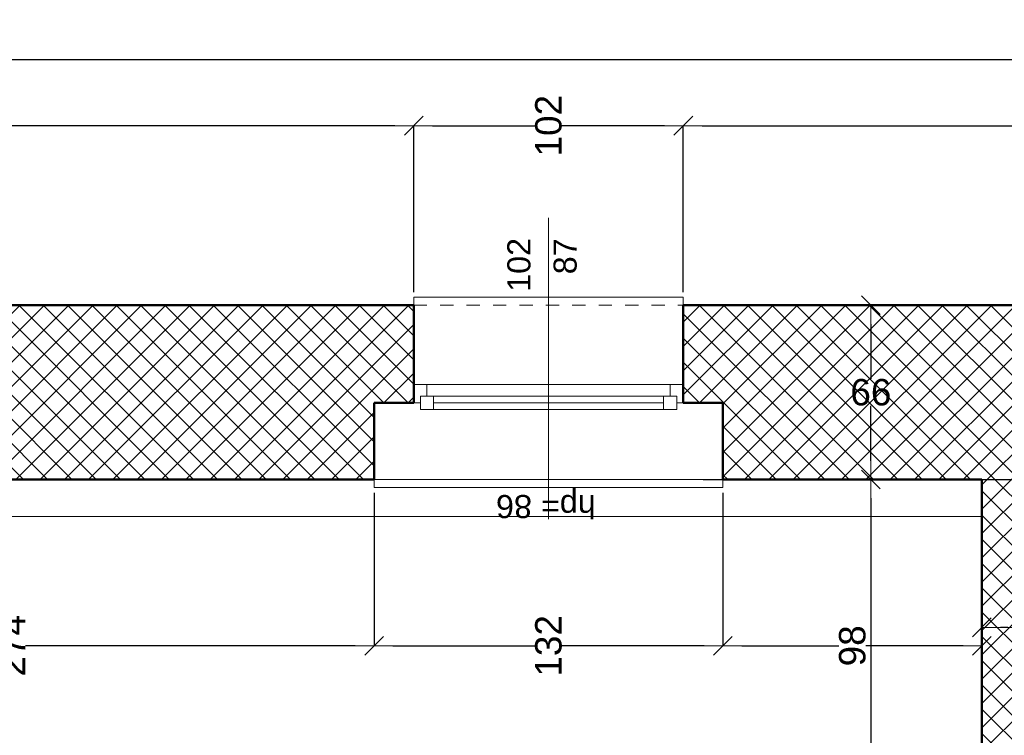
# Model space of a CAD drawing. Header units: millimetres. Extents: x 309006 to 595006, y -33000 to 67000.
# Tile 50 of 55: x 545201 to 548927, y 20343 to 23054. Entities that reach past the tile are written whole.
import ezdxf
from ezdxf.enums import TextEntityAlignment as Align

# ---------------------------------------------------------------- set-up
doc = ezdxf.new("R2010")
doc.units = ezdxf.units.MM
doc.header["$MEASUREMENT"] = 0
doc.linetypes.add('Przerywana 1_100', pattern=[100, 50, -50])
for name, color, linetype in [('Okna ArchiCADa', 7, 'Continuous'), ('Opisy', 7, 'Continuous'), ('Wymiary', 7, 'Continuous'), ('Znaczniki okien ArchiCADa', 7, 'Continuous'), ('Ściany', 7, 'Continuous')]:
    doc.layers.add(name, color=color, linetype=linetype)
for name, color, linetype, lineweight in [('Okna ArchiCADa_Nr_pióra__21', 7, 'Continuous', 50), ('Okna ArchiCADa_Nr_pióra__24', 7, 'Continuous', 5), ('Okna ArchiCADa_Nr_pióra__4', 7, 'Continuous', 20), ('Znaczniki okien ArchiCADa_Nr_pióra__5', 7, 'Continuous', 5), ('Ściany_Nr_pióra__21', 7, 'Continuous', 50), ('Ściany_Nr_pióra__3', 7, 'Continuous', 20)]:
    doc.layers.add(name, color=color, linetype=linetype, lineweight=lineweight)
doc.layers.add('Okna ArchiCADa_Nr_pióra__82', color=7, linetype='Continuous', lineweight=5, true_color=0x4b4b4b)
doc.layers.add('Ściany_Nr_pióra__102', color=7, linetype='Continuous', lineweight=5, true_color=0x8c8c8c)
doc.styles.add('GENERATED_STYLE_1', font='arial.ttf')
doc.dimstyles.new('GENERATED_STYLE__1', dxfattribs={"dimtxt": 100, "dimasz": 71.25, "dimexe": 0.18, "dimexo": 50, "dimgap": 0.09, "dimtad": 1, "dimdec": 0, "dimlfac": 0.1, "dimzin": 0, "dimdsep": 46, "dimtxsty": 'GENERATED_STYLE_1', "dimblk": 'ARROWHEAD_6', "dimblk1": 'ARROWHEAD_6', "dimblk2": 'ARROWHEAD_6', "dimcen": 0.09, "dimclrd": 7, "dimclre": 7, "dimclrt": 7, "dimazin": 0, "dimtfac": 1, "dimtdec": 4, "dimtmove": 0, "dimatfit": 3, "dimfxl": 1, "dimtolj": 1, "dimtzin": 0, "dimarcsym": 0})
doc.dimstyles.new('GENERATED_STYLE__2', dxfattribs={"dimtxt": 100, "dimasz": 71.25, "dimexe": 0.18, "dimexo": 50, "dimgap": 0.09, "dimtad": 1, "dimtih": 1, "dimtoh": 1, "dimdec": 0, "dimlfac": 0.1, "dimzin": 0, "dimdsep": 46, "dimtxsty": 'GENERATED_STYLE_1', "dimblk": 'ARROWHEAD_6', "dimblk1": 'ARROWHEAD_6', "dimblk2": 'ARROWHEAD_6', "dimcen": 0.09, "dimclrd": 7, "dimclre": 7, "dimclrt": 7, "dimazin": 0, "dimtfac": 1, "dimtdec": 4, "dimtmove": 0, "dimatfit": 3, "dimfxl": 1, "dimtolj": 1, "dimtzin": 0, "dimarcsym": 0})
pattern_1 = [(45, (0, 0), (-45.961939, 45.961939), []), (135, (0, 0), (45.961939, 45.961939), [])]

# ---------------------------------------------------------------- blocks, each defined once
blk = doc.blocks.new('Ściana_153', base_point=(290139, 12927.1))
at = {"layer": 'Ściany_Nr_pióra__102', "linetype": 'Continuous'}
h = blk.add_hatch(dxfattribs=at)
h.set_pattern_fill('Bloczki_betonowe', color=256, style=0, pattern_type=2)
h.set_pattern_definition(pattern_1)
h.paths.add_polyline_path([(290429, 12927.1), (293749, 12927.1), (293749, 13097.1), (290429, 13097.1)])
at = {"layer": 'Ściany_Nr_pióra__21', "linetype": 'Continuous', "flags": 128}
for points in [[(293749, 13097.1), (290429, 13097.1)], [(290429, 12927.1), (293749, 12927.1)]]:
    blk.add_lwpolyline(points, dxfattribs=at)
blk = doc.blocks.new('O1 rozwierane 13_3')
at = {"layer": 'Okna ArchiCADa_Nr_pióra__21', "linetype": 'Continuous'}
for p, q in [((-510, 0), (-510, -70)), ((510, 0), (510, -70))]:
    blk.add_line(p, q, dxfattribs=at)
at = {"layer": 'Okna ArchiCADa_Nr_pióra__24', "linetype": 'Continuous'}
for p, q in [((-510, 300), (-510, 330)), ((-510, 330), (510, 330)), ((510, 330), (510, 300)), ((460, 0), (-460, 0)), ((-435, -45), (435, -45)), ((-435, -70), (435, -70)), ((-435, -95), (435, -95)), ((-435, -95), (435, -95)), ((-660, -360), (-660, -390)), ((660, -390), (660, -360)), ((-660, -390), (660, -390))]:
    blk.add_line(p, q, dxfattribs=at)
at = {"layer": 'Okna ArchiCADa_Nr_pióra__4', "linetype": 'Continuous'}
for p, q in [((-460, 0), (-510, 0)), ((-460, -45), (-460, 0)), ((510, 0), (460, 0)), ((460, 0), (460, -45)), ((-510, -70), (-485, -70)), ((-485, -70), (-485, -45)), ((-485, -45), (-460, -45)), ((-435, -45), (-485, -45)), ((-485, -45), (-485, -95)), ((-435, -95), (-435, -45)), ((485, -45), (435, -45)), ((435, -45), (435, -95)), ((460, -45), (485, -45)), ((485, -45), (485, -70)), ((485, -95), (485, -45)), ((485, -70), (510, -70)), ((-485, -95), (-435, -95)), ((435, -95), (485, -95))]:
    blk.add_line(p, q, dxfattribs=at)
at = {"layer": 'Okna ArchiCADa_Nr_pióra__82', "linetype": 'Przerywana 1_100'}
for p, q in [((-510, 300), (510, 300)), ((-660, -360), (660, -360))]:
    blk.add_line(p, q, dxfattribs=at)
blk = doc.blocks.new('Znacznik O 13')
at = {"layer": 'Znaczniki okien ArchiCADa_Nr_pióra__5', "linetype": 'Continuous'}
blk.add_line((0, -991.25), (0, 150), dxfattribs=at)
at = {"layer": 'Znaczniki okien ArchiCADa_Nr_pióra__5', "style": 'GENERATED_STYLE_1'}
for tag, rotation, p in [('NedSizePref', 360, (-184.805, 38.6805)), ('AC_MarkerText_2', 270, (13.75, -682.2295)), ('AC_MarkerText_3', 270, (-161.25, -748.6295))]:
    blk.add_attdef(tag, text='', height=87.5, rotation=rotation, dxfattribs=at).set_placement(p, align=Align.BOTTOM_LEFT)
blk = doc.blocks.new('Ściana_158', base_point=(293729, 9467.1))
at = {"layer": 'Ściany_Nr_pióra__102', "linetype": 'Continuous'}
h = blk.add_hatch(dxfattribs=at)
h.set_pattern_fill('Bloczki_betonowe', color=256, style=0, pattern_type=2)
h.set_pattern_definition(pattern_1)
h.paths.add_polyline_path([(294409, 18937.1), (293749, 18937.1), (293749, 15397.1), (294039, 15397.1), (294039, 15247.1), (294109, 15247.1), (294409, 15247.1)])
h = blk.add_hatch(dxfattribs=at)
h.set_pattern_fill('Bloczki_betonowe', color=256, style=0, pattern_type=2)
h.set_pattern_definition(pattern_1)
h.paths.add_polyline_path([(293749, 9467.1), (294409, 9467.1), (294409, 14227.1), (294109, 14227.1), (294039, 14227.1), (294039, 14077.1), (293749, 14077.1)])
at = {"layer": 'Ściany_Nr_pióra__21', "linetype": 'Continuous'}
for p, q in [((294039, 15397.1), (293749, 15397.1)), ((294039, 15247.1), (294039, 15397.1)), ((294109, 15247.1), (294039, 15247.1)), ((294409, 15247.1), (294109, 15247.1)), ((294039, 14227.1), (294039, 14077.1)), ((294109, 14227.1), (294039, 14227.1)), ((294409, 14227.1), (294109, 14227.1)), ((294039, 14077.1), (293749, 14077.1))]:
    blk.add_line(p, q, dxfattribs=at)
at = {"layer": 'Ściany_Nr_pióra__21', "linetype": 'Continuous', "flags": 128}
for points in [[(294409, 15247.1), (294409, 18937.1)], [(293749, 18137.1), (293749, 15397.1)], [(294409, 9467.1), (294409, 14227.1)], [(293749, 14077.1), (293749, 13097.1)]]:
    blk.add_lwpolyline(points, dxfattribs=at)
at = {"layer": 'Okna ArchiCADa', "color": 251, "linetype": 'Continuous', "lineweight": 20, "true_color": 0x6a6a6a, "zscale": 1000, "rotation": 270}
blk.add_blockref('O1 rozwierane 13_3', (294109, 14737.1), dxfattribs=at)
at = {"layer": 'Znaczniki okien ArchiCADa'}
ref = blk.add_blockref('Znacznik O 13', (293749, 14737.1), dxfattribs=dict(at, rotation=90))
ref.add_attrib('NedSizePref', 'hp= 86', dxfattribs={"layer": 'Znaczniki okien ArchiCADa_Nr_pióra__5', "color": 7, "height": 87.5, "rotation": 90, "style": 'GENERATED_STYLE_1'}).set_placement((293716.5, 14558.5), align=Align.BOTTOM_LEFT)
ref.add_attrib('AC_MarkerText_2', '102', dxfattribs={"layer": 'Znaczniki okien ArchiCADa_Nr_pióra__5', "color": 7, "height": 87.5, "rotation": 360, "style": 'GENERATED_STYLE_1'}).set_placement((294459.8, 14779.4), align=Align.BOTTOM_LEFT)
ref.add_attrib('AC_MarkerText_3', '87', dxfattribs={"layer": 'Znaczniki okien ArchiCADa_Nr_pióra__5', "color": 7, "height": 87.5, "rotation": 360, "style": 'GENERATED_STYLE_1'}).set_placement((294526.2, 14604.4), align=Align.BOTTOM_LEFT)
blk = doc.blocks.new('ARROWHEAD_6')
at = {"color": 0, "linetype": 'Continuous', "lineweight": 0}
for p, q in [((0, 0), (-1, 0)), ((-0.5, -0.5), (0.5, 0.5))]:
    blk.add_line(p, q, dxfattribs=at)
blk = doc.blocks.new('*D1433')
at = {"layer": 'Defpoints', "color": 0}
for p in [(548842.5, 20752.1), (548842.5, 19497.1), (549012.5, 19497.1)]:
    blk.add_point(p, dxfattribs=at)
at = {"layer": 'Wymiary', "color": 7, "linetype": 'Continuous', "lineweight": -2}
for p, q in [((548842.5, 19547.1), (548842.5, 20752.3)), ((548941.2, 20752.1), (548913.7, 20752.1)), ((549012.5, 19547.1), (549012.5, 20752.3))]:
    blk.add_line(p, q, dxfattribs=at)
at = {"layer": 'Wymiary', "color": 7, "lineweight": -2, "xscale": 71.25, "yscale": 71.25, "zscale": 71.25, "rotation": 180}
blk.add_blockref('ARROWHEAD_6', (548842.5, 20752.1), dxfattribs=at)
at = {"layer": 'Wymiary', "color": 7, "lineweight": -2, "xscale": 71.25, "yscale": 71.25, "zscale": 71.25}
blk.add_blockref('ARROWHEAD_6', (549012.5, 20752.1), dxfattribs=at)
at = {"layer": 'Wymiary', "color": 7, "lineweight": 5, "insert": (549125.9, 20682.1), "char_height": 100, "attachment_point": 5, "rotation": 90, "style": 'GENERATED_STYLE_1'}
blk.add_mtext('\\A1;17', dxfattribs=at)
blk = doc.blocks.new('*D1434')
at = {"layer": 'Defpoints', "color": 0}
for p in [(547862.5, 21312.1), (547862.5, 20682.1), (548842.5, 19497.1)]:
    blk.add_point(p, dxfattribs=at)
at = {"layer": 'Wymiary', "color": 7, "linetype": 'Continuous', "lineweight": -2}
for p, q in [((547862.5, 21262.1), (547862.5, 20681.9)), ((547933.7, 20682.1), (548301.3, 20682.1)), ((548771.2, 20682.1), (548403.6, 20682.1)), ((548842.5, 19547.1), (548842.5, 20682.3))]:
    blk.add_line(p, q, dxfattribs=at)
at = {"layer": 'Wymiary', "color": 7, "lineweight": -2, "xscale": 71.25, "yscale": 71.25, "zscale": 71.25, "rotation": 180}
blk.add_blockref('ARROWHEAD_6', (547862.5, 20682.1), dxfattribs=at)
at = {"layer": 'Wymiary', "color": 7, "lineweight": -2, "xscale": 71.25, "yscale": 71.25, "zscale": 71.25}
blk.add_blockref('ARROWHEAD_6', (548842.5, 20682.1), dxfattribs=at)
at = {"layer": 'Wymiary', "color": 7, "lineweight": 5, "insert": (548352.5, 20682.1), "char_height": 100, "attachment_point": 5, "rotation": 90, "style": 'GENERATED_STYLE_1'}
blk.add_mtext('\\A1;98', dxfattribs=at)
blk = doc.blocks.new('*D1435')
at = {"layer": 'Defpoints', "color": 0}
for p in [(546542.5, 21312.1), (547862.5, 21312.1), (546542.5, 20682.1)]:
    blk.add_point(p, dxfattribs=at)
at = {"layer": 'Wymiary', "color": 7, "linetype": 'Continuous', "lineweight": -2}
for p, q in [((546542.5, 21262.1), (546542.5, 20681.9)), ((547862.5, 21262.1), (547862.5, 20681.9)), ((546613.7, 20682.1), (547151.3, 20682.1)), ((547791.2, 20682.1), (547253.6, 20682.1))]:
    blk.add_line(p, q, dxfattribs=at)
at = {"layer": 'Wymiary', "color": 7, "lineweight": -2, "xscale": 71.25, "yscale": 71.25, "zscale": 71.25, "rotation": 180}
blk.add_blockref('ARROWHEAD_6', (546542.5, 20682.1), dxfattribs=at)
at = {"layer": 'Wymiary', "color": 7, "lineweight": -2, "xscale": 71.25, "yscale": 71.25, "zscale": 71.25}
blk.add_blockref('ARROWHEAD_6', (547862.5, 20682.1), dxfattribs=at)
at = {"layer": 'Wymiary', "color": 7, "lineweight": 5, "insert": (547202.5, 20682.1), "char_height": 100, "attachment_point": 5, "rotation": 90, "style": 'GENERATED_STYLE_1'}
blk.add_mtext('\\A1;132', dxfattribs=at)
blk = doc.blocks.new('*D1436')
at = {"layer": 'Defpoints', "color": 0}
for p in [(546542.5, 21312.1), (543802.5, 20682.1), (543802.5, 19947.1)]:
    blk.add_point(p, dxfattribs=at)
at = {"layer": 'Wymiary', "color": 7, "linetype": 'Continuous', "lineweight": -2}
for p, q in [((546542.5, 21262.1), (546542.5, 20681.9)), ((543802.5, 19997.1), (543802.5, 20682.3)), ((543873.7, 20682.1), (545122.2, 20682.1)), ((546471.2, 20682.1), (545222.8, 20682.1))]:
    blk.add_line(p, q, dxfattribs=at)
at = {"layer": 'Wymiary', "color": 7, "lineweight": -2, "xscale": 71.25, "yscale": 71.25, "zscale": 71.25, "rotation": 180}
blk.add_blockref('ARROWHEAD_6', (543802.5, 20682.1), dxfattribs=at)
at = {"layer": 'Wymiary', "color": 7, "lineweight": -2, "xscale": 71.25, "yscale": 71.25, "zscale": 71.25}
blk.add_blockref('ARROWHEAD_6', (546542.5, 20682.1), dxfattribs=at)
at = {"layer": 'Wymiary', "color": 7, "lineweight": 5, "insert": (545172.5, 20682.1), "char_height": 100, "attachment_point": 5, "rotation": 90, "style": 'GENERATED_STYLE_1'}
blk.add_mtext('\\A1;274', dxfattribs=at)
blk = doc.blocks.new('*D1442')
at = {"layer": 'Defpoints', "color": 0}
for p in [(547737.5, 21312.1), (551902.5, 21312.1), (548422.5, 17992.1)]:
    blk.add_point(p, dxfattribs=at)
at = {"layer": 'Wymiary', "color": 7, "linetype": 'Continuous', "lineweight": -2}
for p, q in [((547787.5, 21312.1), (551902.7, 21312.1)), ((551902.5, 21240.9), (551902.5, 19703.2)), ((551902.5, 18063.4), (551902.5, 19601)), ((548472.5, 17992.1), (551902.7, 17992.1))]:
    blk.add_line(p, q, dxfattribs=at)
at = {"layer": 'Wymiary', "color": 7, "lineweight": -2, "xscale": 71.25, "yscale": 71.25, "zscale": 71.25}
for p, rotation in [((551902.5, 21312.1), 90), ((551902.5, 17992.1), 270)]:
    blk.add_blockref('ARROWHEAD_6', p, dxfattribs=dict(at, rotation=rotation))
at = {"layer": 'Wymiary', "color": 7, "lineweight": 5, "insert": (551902.5, 19652.1), "char_height": 100, "attachment_point": 5, "style": 'GENERATED_STYLE_1'}
blk.add_mtext('\\A1;332', dxfattribs=at)
blk = doc.blocks.new('*D1443')
at = {"layer": 'Defpoints', "color": 0}
for p in [(547737.5, 21972.1), (551902.5, 21972.1), (547737.5, 21312.1)]:
    blk.add_point(p, dxfattribs=at)
at = {"layer": 'Wymiary', "color": 7, "linetype": 'Continuous', "lineweight": -2}
for p, q in [((547787.5, 21972.1), (551902.7, 21972.1)), ((551902.5, 21900.9), (551902.5, 21693.2)), ((551902.5, 21383.4), (551902.5, 21591)), ((547787.5, 21312.1), (551902.7, 21312.1))]:
    blk.add_line(p, q, dxfattribs=at)
at = {"layer": 'Wymiary', "color": 7, "lineweight": -2, "xscale": 71.25, "yscale": 71.25, "zscale": 71.25}
for p, rotation in [((551902.5, 21972.1), 90), ((551902.5, 21312.1), 270)]:
    blk.add_blockref('ARROWHEAD_6', p, dxfattribs=dict(at, rotation=rotation))
at = {"layer": 'Wymiary', "color": 7, "lineweight": 5, "insert": (551902.5, 21642.1), "char_height": 100, "attachment_point": 5, "style": 'GENERATED_STYLE_1'}
blk.add_mtext('\\A1;66', dxfattribs=at)
blk = doc.blocks.new('*D1445')
at = {"layer": 'Defpoints', "color": 0}
for p in [(547737.5, 21312.1), (552152.5, 21312.1), (552472.5, 20242.1)]:
    blk.add_point(p, dxfattribs=at)
at = {"layer": 'Wymiary', "color": 7, "linetype": 'Continuous', "lineweight": -2}
for p, q in [((547787.5, 21312.1), (552152.7, 21312.1)), ((552152.5, 21240.9), (552152.5, 20828.2)), ((552152.5, 20313.4), (552152.5, 20726)), ((552422.5, 20242.1), (552152.3, 20242.1))]:
    blk.add_line(p, q, dxfattribs=at)
at = {"layer": 'Wymiary', "color": 7, "lineweight": -2, "xscale": 71.25, "yscale": 71.25, "zscale": 71.25}
for p, rotation in [((552152.5, 21312.1), 90), ((552152.5, 20242.1), 270)]:
    blk.add_blockref('ARROWHEAD_6', p, dxfattribs=dict(at, rotation=rotation))
at = {"layer": 'Wymiary', "color": 7, "lineweight": 5, "insert": (552152.5, 20777.1), "char_height": 100, "attachment_point": 5, "style": 'GENERATED_STYLE_1'}
blk.add_mtext('\\A1;107', dxfattribs=at)
blk = doc.blocks.new('*D1475')
at = {"layer": 'Defpoints', "color": 0}
for p in [(547737.5, 21972.1), (556097.5, 21972.1), (556402.5, 21292.1)]:
    blk.add_point(p, dxfattribs=at)
at = {"layer": 'Wymiary', "color": 7, "linetype": 'Continuous', "lineweight": -2}
for p, q in [((547787.5, 21972.1), (556097.7, 21972.1)), ((556097.5, 21900.9), (556097.5, 21683.2)), ((556097.5, 21363.4), (556097.5, 21581)), ((556352.5, 21292.1), (556097.3, 21292.1))]:
    blk.add_line(p, q, dxfattribs=at)
at = {"layer": 'Wymiary', "color": 7, "lineweight": -2, "xscale": 71.25, "yscale": 71.25, "zscale": 71.25}
for p, rotation in [((556097.5, 21972.1), 90), ((556097.5, 21292.1), 270)]:
    blk.add_blockref('ARROWHEAD_6', p, dxfattribs=dict(at, rotation=rotation))
at = {"layer": 'Wymiary', "color": 7, "lineweight": 5, "insert": (556097.5, 21632.1), "char_height": 100, "attachment_point": 5, "style": 'GENERATED_STYLE_1'}
blk.add_mtext('\\A1;68', dxfattribs=at)
blk = doc.blocks.new('*D1505')
at = {"layer": 'Defpoints', "color": 0}
for p in [(547737.5, 21312.1), (548422.5, 21312.1), (548422.5, 17992.1)]:
    blk.add_point(p, dxfattribs=at)
at = {"layer": 'Wymiary', "color": 7, "linetype": 'Continuous', "lineweight": -2}
for p, q in [((547787.5, 21312.1), (548422.7, 21312.1)), ((548422.5, 21240.9), (548422.5, 19703.2)), ((548422.5, 18063.4), (548422.5, 19601)), ((548372.5, 17992.1), (548422.3, 17992.1))]:
    blk.add_line(p, q, dxfattribs=at)
at = {"layer": 'Wymiary', "color": 7, "lineweight": -2, "xscale": 71.25, "yscale": 71.25, "zscale": 71.25}
for p, rotation in [((548422.5, 21312.1), 90), ((548422.5, 17992.1), 270)]:
    blk.add_blockref('ARROWHEAD_6', p, dxfattribs=dict(at, rotation=rotation))
at = {"layer": 'Wymiary', "color": 7, "lineweight": 5, "insert": (548422.5, 19652.1), "char_height": 100, "attachment_point": 5, "style": 'GENERATED_STYLE_1'}
blk.add_mtext('\\A1;332', dxfattribs=at)
blk = doc.blocks.new('*D1506')
at = {"layer": 'Defpoints', "color": 0}
for p in [(547737.5, 21972.1), (548422.5, 21972.1), (547737.5, 21312.1)]:
    blk.add_point(p, dxfattribs=at)
at = {"layer": 'Wymiary', "color": 7, "linetype": 'Continuous', "lineweight": -2}
for p, q in [((547787.5, 21972.1), (548422.7, 21972.1)), ((548422.5, 21900.9), (548422.5, 21693.2)), ((548422.5, 21383.4), (548422.5, 21591)), ((547787.5, 21312.1), (548422.7, 21312.1))]:
    blk.add_line(p, q, dxfattribs=at)
at = {"layer": 'Wymiary', "color": 7, "lineweight": -2, "xscale": 71.25, "yscale": 71.25, "zscale": 71.25}
for p, rotation in [((548422.5, 21972.1), 90), ((548422.5, 21312.1), 270)]:
    blk.add_blockref('ARROWHEAD_6', p, dxfattribs=dict(at, rotation=rotation))
at = {"layer": 'Wymiary', "color": 7, "lineweight": 5, "insert": (548422.5, 21642.1), "char_height": 100, "attachment_point": 5, "style": 'GENERATED_STYLE_1'}
blk.add_mtext('\\A1;66', dxfattribs=at)
blk = doc.blocks.new('*D1517')
at = {"layer": 'Defpoints', "color": 0}
for p in [(543002.5, 22902.1), (543002.5, 21972.1), (560332.5, 21972.1)]:
    blk.add_point(p, dxfattribs=at)
at = {"layer": 'Wymiary', "color": 7, "linetype": 'Continuous', "lineweight": -2}
for p, q in [((543002.5, 22022.1), (543002.5, 22902.3)), ((543073.7, 22902.1), (551616.3, 22902.1)), ((560261.2, 22902.1), (551718.6, 22902.1)), ((560332.5, 22022.1), (560332.5, 22902.3))]:
    blk.add_line(p, q, dxfattribs=at)
at = {"layer": 'Wymiary', "color": 7, "lineweight": -2, "xscale": 71.25, "yscale": 71.25, "zscale": 71.25}
for p, rotation in [((543002.5, 22902.1), 180), ((560332.5, 22902.1), 360)]:
    blk.add_blockref('ARROWHEAD_6', p, dxfattribs=dict(at, rotation=rotation))
at = {"layer": 'Wymiary', "color": 7, "lineweight": 5, "insert": (551667.5, 22902.1), "char_height": 100, "attachment_point": 5, "rotation": 90, "style": 'GENERATED_STYLE_1'}
blk.add_mtext('\\A1;1733', dxfattribs=at)
blk = doc.blocks.new('*D1520')
at = {"layer": 'Defpoints', "color": 0}
for p in [(547712.5, 22652.1), (547712.5, 21972.1), (552912.5, 21972.1)]:
    blk.add_point(p, dxfattribs=at)
at = {"layer": 'Wymiary', "color": 7, "linetype": 'Continuous', "lineweight": -2}
for p, q in [((547712.5, 22022.1), (547712.5, 22652.3)), ((547783.7, 22652.1), (550261.3, 22652.1)), ((552841.2, 22652.1), (550363.6, 22652.1)), ((552912.5, 22022.1), (552912.5, 22652.3))]:
    blk.add_line(p, q, dxfattribs=at)
at = {"layer": 'Wymiary', "color": 7, "lineweight": -2, "xscale": 71.25, "yscale": 71.25, "zscale": 71.25, "rotation": 180}
blk.add_blockref('ARROWHEAD_6', (547712.5, 22652.1), dxfattribs=at)
at = {"layer": 'Wymiary', "color": 7, "lineweight": -2, "xscale": 71.25, "yscale": 71.25, "zscale": 71.25}
blk.add_blockref('ARROWHEAD_6', (552912.5, 22652.1), dxfattribs=at)
at = {"layer": 'Wymiary', "color": 7, "lineweight": 5, "insert": (550312.5, 22652.1), "char_height": 100, "attachment_point": 5, "rotation": 90, "style": 'GENERATED_STYLE_1'}
blk.add_mtext('\\A1;520', dxfattribs=at)
blk = doc.blocks.new('*D1521')
at = {"layer": 'Defpoints', "color": 0}
for p in [(546692.5, 22652.1), (546692.5, 21972.1), (547712.5, 21972.1)]:
    blk.add_point(p, dxfattribs=at)
at = {"layer": 'Wymiary', "color": 7, "linetype": 'Continuous', "lineweight": -2}
for p, q in [((546692.5, 22022.1), (546692.5, 22652.3)), ((546763.7, 22652.1), (547151.3, 22652.1)), ((547641.2, 22652.1), (547253.6, 22652.1)), ((547712.5, 22022.1), (547712.5, 22652.3))]:
    blk.add_line(p, q, dxfattribs=at)
at = {"layer": 'Wymiary', "color": 7, "lineweight": -2, "xscale": 71.25, "yscale": 71.25, "zscale": 71.25, "rotation": 180}
blk.add_blockref('ARROWHEAD_6', (546692.5, 22652.1), dxfattribs=at)
at = {"layer": 'Wymiary', "color": 7, "lineweight": -2, "xscale": 71.25, "yscale": 71.25, "zscale": 71.25}
blk.add_blockref('ARROWHEAD_6', (547712.5, 22652.1), dxfattribs=at)
at = {"layer": 'Wymiary', "color": 7, "lineweight": 5, "insert": (547202.5, 22652.1), "char_height": 100, "attachment_point": 5, "rotation": 90, "style": 'GENERATED_STYLE_1'}
blk.add_mtext('\\A1;102', dxfattribs=at)
blk = doc.blocks.new('*D1522')
at = {"layer": 'Defpoints', "color": 0}
for p in [(543002.5, 22652.1), (543002.5, 21972.1), (546692.5, 21972.1)]:
    blk.add_point(p, dxfattribs=at)
at = {"layer": 'Wymiary', "color": 7, "linetype": 'Continuous', "lineweight": -2}
for p, q in [((543002.5, 22022.1), (543002.5, 22652.3)), ((543073.7, 22652.1), (544796.3, 22652.1)), ((546621.2, 22652.1), (544898.6, 22652.1)), ((546692.5, 22022.1), (546692.5, 22652.3))]:
    blk.add_line(p, q, dxfattribs=at)
at = {"layer": 'Wymiary', "color": 7, "lineweight": -2, "xscale": 71.25, "yscale": 71.25, "zscale": 71.25, "rotation": 180}
blk.add_blockref('ARROWHEAD_6', (543002.5, 22652.1), dxfattribs=at)
at = {"layer": 'Wymiary', "color": 7, "lineweight": -2, "xscale": 71.25, "yscale": 71.25, "zscale": 71.25}
blk.add_blockref('ARROWHEAD_6', (546692.5, 22652.1), dxfattribs=at)
at = {"layer": 'Wymiary', "color": 7, "lineweight": 5, "insert": (544847.5, 22652.1), "char_height": 100, "attachment_point": 5, "rotation": 90, "style": 'GENERATED_STYLE_1'}
blk.add_mtext('\\A1;369', dxfattribs=at)

msp = doc.modelspace()

# ---------------------------------------------------------------- linework, layer by layer
at = {"layer": 'Opisy', "color": 9, "linetype": 'Continuous', "lineweight": 5, "flags": 128}
msp.add_lwpolyline([(548842.5, 17992.1), (548842.5, 21312.1), (543802.5, 21312.1), (543802.5, 17992.1)], close=True, dxfattribs=at)
at = {"layer": 'Ściany_Nr_pióra__3', "linetype": 'Continuous', "lineweight": 5}
msp.add_line((543802.5, 21172.1), (548842.5, 21172.1), dxfattribs=at)

# ---------------------------------------------------------------- block references
at = {"layer": 'Ściany', "lineweight": 5, "rotation": 90}
for name, p in [('Ściana_158', (552472.5, 21292.1)), ('Ściana_153', (549012.5, 17702.1))]:
    msp.add_blockref(name, p, dxfattribs=at)

# ---------------------------------------------------------------- dimensions: what is measured, and where the dimension line sits
at = {"layer": 'Wymiary', "linetype": 'Continuous', "lineweight": 5}
for base, p1, p2, picture, middle in [((543002.5, 22902.1), (560332.5, 21972.1), (543002.5, 21972.1), '*D1517', (551667.5, 22902.1)), ((543002.5, 22652.1), (546692.5, 21972.1), (543002.5, 21972.1), '*D1522', (544847.5, 22652.1)), ((546692.5, 22652.1), (547712.5, 21972.1), (546692.5, 21972.1), '*D1521', (547202.5, 22652.1)), ((547712.5, 22652.1), (552912.5, 21972.1), (547712.5, 21972.1), '*D1520', (550312.5, 22652.1)), ((543802.5, 20682.1), (546542.5, 21312.1), (543802.5, 19947.1), '*D1436', (545172.5, 20682.1)), ((546542.5, 20682.1), (547862.5, 21312.1), (546542.5, 21312.1), '*D1435', (547202.5, 20682.1)), ((547862.5, 20682.1), (548842.5, 19497.1), (547862.5, 21312.1), '*D1434', (548352.5, 20682.1)), ((548842.5, 20752.1), (549012.5, 19497.1), (548842.5, 19497.1), '*D1433', (549125.9, 20682.1))]:
    dim = msp.add_linear_dim(base=base, p1=p1, p2=p2, angle=180, dimstyle='GENERATED_STYLE__1', dxfattribs=at)
    dim.commit()
    dim.dimension.update_dxf_attribs({"geometry": picture, "text_midpoint": middle, "dimtype": 160, "text_rotation": 90})
for base, p1, p2, picture, middle in [((551902.5, 21972.1), (547737.5, 21312.1), (547737.5, 21972.1), '*D1443', (551902.5, 21642.1)), ((556097.5, 21972.1), (556402.5, 21292.1), (547737.5, 21972.1), '*D1475', (556097.5, 21632.1)), ((548422.5, 21972.1), (547737.5, 21312.1), (547737.5, 21972.1), '*D1506', (548422.5, 21642.1)), ((551902.5, 21312.1), (548422.5, 17992.1), (547737.5, 21312.1), '*D1442', (551902.5, 19652.1)), ((552152.5, 21312.1), (552472.5, 20242.1), (547737.5, 21312.1), '*D1445', (552152.5, 20777.1)), ((548422.5, 21312.1), (548422.5, 17992.1), (547737.5, 21312.1), '*D1505', (548422.5, 19652.1))]:
    dim = msp.add_linear_dim(base=base, p1=p1, p2=p2, angle=90, dimstyle='GENERATED_STYLE__2', dxfattribs=at)
    dim.commit()
    dim.dimension.update_dxf_attribs({"geometry": picture, "text_midpoint": middle, "dimtype": 160})

doc.saveas('drawing.dxf')
